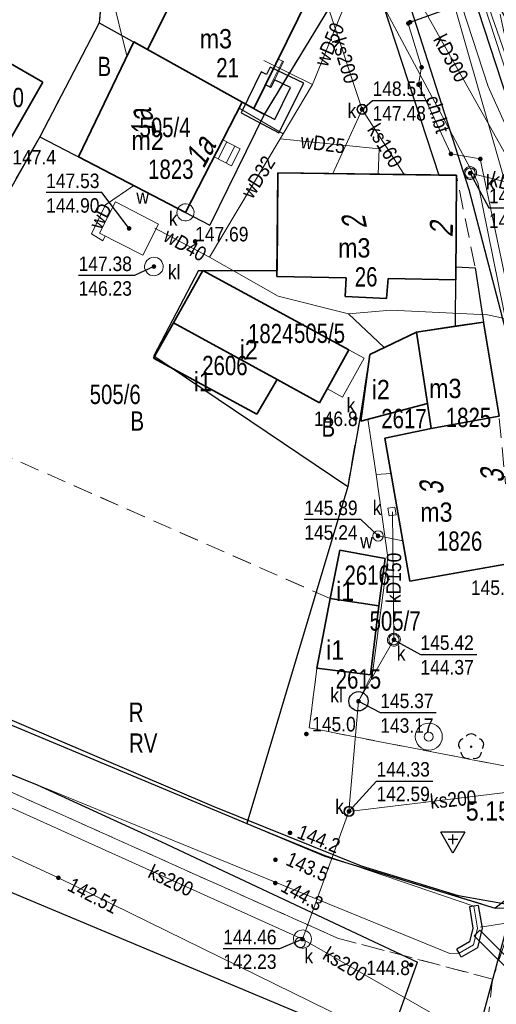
# Model space of a CAD drawing. Header units: metres. Extents: x 5548743 to 5556416, y 5707500 to 5714000.
# Tile 163 of 203: x 5554510 to 5554547, y 5710355 to 5710431. Entities that reach past the tile are written whole.
import ezdxf
from ezdxf.enums import TextEntityAlignment as Align

# ---------------------------------------------------------------- set-up
doc = ezdxf.new("R2010")
doc.units = ezdxf.units.M
doc.header["$MEASUREMENT"] = 0
for name, pattern in [('1.5_0.75', [2.25, 1.5, -0.75]), ('2.25_0.75', [3, 2.25, -0.75]), ('219-1000', [0])]:
    doc.linetypes.add(name, pattern=pattern)
doc.layers.get('0').update_dxf_attribs({"color": 2, "linetype": 'CONTINUOUS', "lineweight": 5})
for name, color, linetype in [('209-oznaczenie konturu klasyfikacyjnego', 7, 'CONTINUOUS'), ('210-oznaczenie konturu użytku gruntowego', 7, 'CONTINUOUS'), ('211-numer działki ewidencyjnej', 7, 'CONTINUOUS'), ('217-kontur klasyfikacyjny', 7, 'CONTINUOUS'), ('218-kontur użytku gruntowego', 7, 'CONTINUOUS'), ('219-działka ewidencyjna', 7, 'CONTINUOUS'), ('238-Punkt adresowy budynku', 7, 'CONTINUOUS'), ('312-budynek ewidencyjny', 7, 'CONTINUOUS'), ('312-oznaczenie budynku ewidencyjnego', 7, 'CONTINUOUS'), ('312-oznaczenie budynku ewidencyjnego-Atr117', 7, 'CONTINUOUS'), ('352-schody', 7, 'CONTINUOUS'), ('chodnik', 7, 'CONTINUOUS'), ('chodnik-Atr17', 7, 'CONTINUOUS'), ('drzewo liściaste', 7, 'CONTINUOUS'), ('jezdnia', 7, 'CONTINUOUS'), ('krawężnik', 7, 'CONTINUOUS'), ('obudowa ochronna przewodu', 7, 'CONTINUOUS'), ('ogrodzenie trwałe', 7, 'CONTINUOUS'), ('osadnik  szambo', 7, 'CONTINUOUS'), ('osadnik  szambo-Atr17', 7, 'CONTINUOUS'), ('pikieta naturalna', 7, 'CONTINUOUS'), ('pikieta naturalna-Atr2', 7, 'CONTINUOUS'), ('przewód elektroenergetyczny niskiego napięcia', 7, 'CONTINUOUS'), ('przewód elektroenergetyczny podziemny', 7, 'CONTINUOUS'), ('przewód gazowy', 7, 'CONTINUOUS'), ('przewód kanalizacyjny', 7, 'CONTINUOUS'), ('przewód kanalizacyjny-Atr1', 7, 'CONTINUOUS'), ('przewód telekomunikacyjny podziemny', 7, 'CONTINUOUS'), ('przewód wodociągowy', 7, 'CONTINUOUS'), ('przewód wodociągowy-Atr1', 7, 'CONTINUOUS'), ('rzedna', 7, 'CONTINUOUS'), ('rzedna-Atr2', 7, 'CONTINUOUS'), ('rzedna-Atr3', 7, 'CONTINUOUS'), ('rów przydrożny (poligon)', 7, 'CONTINUOUS'), ('studnia kanalizacyjna', 7, 'CONTINUOUS'), ('studnia zwykła', 7, 'CONTINUOUS'), ('Szczegółowa osnowa geodezyjna wysokościowa', 7, 'CONTINUOUS'), ('Szczegółowa osnowa geodezyjna wysokościowa-Atr103', 7, 'CONTINUOUS'), ('weranda lub ganek', 7, 'CONTINUOUS'), ('właz do komory lub kanału', 7, 'CONTINUOUS'), ('właz do komory lub kanału - okrągły', 7, 'CONTINUOUS'), ('właz do komory lub kanału - okrągły-Atr17', 7, 'CONTINUOUS'), ('właz do komory lub kanału-Atr17', 7, 'CONTINUOUS'), ('ściana oporowa (linia)', 7, 'CONTINUOUS')]:
    doc.layers.add(name, color=color, linetype=linetype)
doc.styles.get("Standard").update_dxf_attribs({"font": 'Working1250', "width": 0.75})
doc.linetypes.add('902-1000', pattern='A,5,0,[1,ksztalty.shx,S=1,R=0,X=0,Y=0],5', length=10)
doc.linetypes.add('otdn_1000', pattern='A,7,0,[21,ksztalty.shx,S=0.7,R=0,X=0,Y=0]', length=7)

# ---------------------------------------------------------------- blocks, each defined once
blk = doc.blocks.new('PW01')
at = {"linetype": 'Continuous', "lineweight": 13}
h = blk.add_hatch(color=0, dxfattribs=at)
edge = h.paths.add_edge_path()
edge.add_arc((0, 0), 0.18, 0, 360)
blk = doc.blocks.new('SUEP1')
at = {"color": 0, "linetype": 'Continuous'}
for p, q in [((0, 0), (7.5, 0)), ((7.5, 0), (5.25, 0.75)), ((7.5, 0), (5.25, -0.75)), ((7.5, 0), (22.5, 0)), ((22.5, 0), (20.25, 0.75)), ((22.5, 0), (20.25, -0.75))]:
    blk.add_line(p, q, dxfattribs=at)
blk = doc.blocks.new('US22')
at = {"color": 0, "linetype": 'Continuous', "lineweight": 0}
blk.add_circle((0, 0), 0.4, dxfattribs=at)
blk = doc.blocks.new('US15')
at = {"color": 0, "linetype": 'Continuous', "lineweight": 13}
blk.add_circle((0, 0), 0.35, dxfattribs=at)
blk = doc.blocks.new('SUKM')
at = {"color": 0, "linetype": 'Continuous'}
blk.add_circle((0, 0), 0.75, dxfattribs=at)
blk = doc.blocks.new('OP021')
at = {"linetype": 'Continuous', "lineweight": 13}
h = blk.add_hatch(color=0, dxfattribs=at)
edge = h.paths.add_edge_path()
edge.add_arc((0, 0), 0.1, 0, 360)
at = {"color": 0, "linetype": 'Continuous', "lineweight": -3}
for centre, start, end in [((0, 0.5), 38.316, 141.684), ((-0.476, 0.154), 110.388, 213.756), ((0.476, 0.154), 326.244, 69.612), ((-0.294, -0.404), 182.272, 285.64), ((0.294, -0.404), 254.36, 357.728), ((0.294, -0.404), 254.36, 357.728)]:
    blk.add_arc(centre, 0.5, start, end, dxfattribs=at)
blk = doc.blocks.new('US13')
at = {"color": 0, "linetype": 'Continuous', "lineweight": 13}
for radius in [1.05, 0.35]:
    blk.add_circle((0, 0), radius, dxfattribs=at)
blk = doc.blocks.new('OSSH')
at = {"color": 0}
for p, q in [((0, -1.081), (-0.936, 0.543)), ((0.939, 0.543), (-0.936, 0.543)), ((-0.375, 0), (0.375, 0)), ((0.939, 0.543), (0, -1.081)), ((0, -0.375), (0, 0.375))]:
    blk.add_line(p, q, dxfattribs=at)

msp = doc.modelspace()

# ---------------------------------------------------------------- linework, layer by layer
at = {"layer": '217-kontur klasyfikacyjny', "color": 3, "linetype": '1.5_0.75', "lineweight": 18, "flags": 128}
for points in [[(5554534.04, 5710386.57), (5554499.73, 5710401.68)], [(5554533, 5710381.15), (5554534.04, 5710386.57)], [(5554534.61, 5710360.22), (5554480.82, 5710384.27)], [(5554493.49, 5710383.35), (5554527.57, 5710369.11)], [(5554532.42, 5710376.53), (5554533, 5710381.15)], [(5554548.49, 5710373.4), (5554532.42, 5710376.53)], [(5554527.57, 5710369.11), (5554533.62, 5710366.59)], [(5554533.62, 5710366.59), (5554546.86, 5710362.55)], [(5554546.86, 5710362.55), (5554548.49, 5710363.79)], [(5554546.66, 5710357.04), (5554534.61, 5710360.22)], [(5554541.97, 5710339.67), (5554546.66, 5710357.04)]]:
    msp.add_lwpolyline(points, dxfattribs=at)
at = {"layer": '218-kontur użytku gruntowego', "color": 70, "linetype": '1.5_0.75', "lineweight": 18, "flags": 128}
for points in [[(5554528.92, 5710424.15), (5554536.74, 5710437)], [(5554536.74, 5710437), (5554528.92, 5710424.15)], [(5554542.49, 5710419.44), (5554536.74, 5710437)], [(5554536.74, 5710437), (5554542.49, 5710419.44)], [(5554516.45, 5710435.12), (5554516.1, 5710431.26)], [(5554516.1, 5710431.26), (5554516.45, 5710435.12)], [(5554516.1, 5710431.26), (5554511.48, 5710422.41)], [(5554511.48, 5710422.41), (5554516.1, 5710431.26)], [(5554528.92, 5710424.15), (5554516.1, 5710431.26)], [(5554516.1, 5710431.26), (5554528.92, 5710424.15)], [(5554524.69, 5710415.56), (5554528.92, 5710424.15)], [(5554528.92, 5710424.15), (5554524.69, 5710415.56)], [(5554511.48, 5710422.41), (5554504.91, 5710410.8)], [(5554504.91, 5710410.8), (5554511.48, 5710422.41)], [(5554511.48, 5710422.41), (5554524.69, 5710415.56)], [(5554524.69, 5710415.56), (5554511.48, 5710422.41)], [(5554529.97, 5710419.62), (5554529.91, 5710412.02)], [(5554529.91, 5710412.02), (5554529.97, 5710419.62)], [(5554542.49, 5710419.44), (5554529.97, 5710419.62)], [(5554529.97, 5710419.62), (5554542.49, 5710419.44)], [(5554543.85, 5710419.42), (5554542.49, 5710419.44)], [(5554542.49, 5710419.44), (5554543.85, 5710419.42)], [(5554543.78, 5710411.8), (5554543.85, 5710419.42)], [(5554543.85, 5710419.42), (5554543.78, 5710411.8)], [(5554523.81, 5710412.02), (5554520.34, 5710405.41)], [(5554520.34, 5710405.41), (5554523.81, 5710412.02)], [(5554529.91, 5710412.02), (5554523.81, 5710412.02)], [(5554523.81, 5710412.02), (5554529.91, 5710412.02)], [(5554543.75, 5710407.7), (5554543.78, 5710411.8)], [(5554543.78, 5710411.8), (5554543.75, 5710407.7)], [(5554545.96, 5710408.03), (5554543.75, 5710407.7)], [(5554543.75, 5710407.7), (5554545.96, 5710408.03)], [(5554547.16, 5710400.72), (5554545.96, 5710408.03)], [(5554545.96, 5710408.03), (5554547.16, 5710400.72)], [(5554537.13, 5710405.52), (5554540.75, 5710407.24)], [(5554540.75, 5710407.24), (5554537.13, 5710405.52)], [(5554540.75, 5710407.24), (5554543.75, 5710407.7)], [(5554543.75, 5710407.7), (5554540.75, 5710407.24)], [(5554520.34, 5710405.41), (5554535.4, 5710395.26)], [(5554535.4, 5710395.26), (5554520.34, 5710405.41)], [(5554536.36, 5710400.68), (5554537.13, 5710405.52)], [(5554537.13, 5710405.52), (5554536.36, 5710400.68)], [(5554499.73, 5710401.68), (5554534.04, 5710386.57)], [(5554534.04, 5710386.57), (5554499.73, 5710401.68)], [(5554535.4, 5710395.26), (5554536.36, 5710400.68)], [(5554536.36, 5710400.68), (5554535.4, 5710395.26)], [(5554534.04, 5710386.57), (5554533, 5710381.15)], [(5554533, 5710381.15), (5554534.04, 5710386.57)], [(5554480.82, 5710384.27), (5554534.61, 5710360.22)], [(5554534.61, 5710360.22), (5554480.82, 5710384.27)], [(5554493.49, 5710383.35), (5554527.57, 5710369.11)], [(5554527.57, 5710369.11), (5554493.49, 5710383.35)], [(5554533, 5710381.15), (5554532.42, 5710376.53)], [(5554532.42, 5710376.53), (5554533, 5710381.15)], [(5554532.42, 5710376.53), (5554548.49, 5710373.4)], [(5554548.49, 5710373.4), (5554532.42, 5710376.53)], [(5554527.57, 5710369.11), (5554533.62, 5710366.59)], [(5554533.62, 5710366.59), (5554527.57, 5710369.11)], [(5554533.62, 5710366.59), (5554546.86, 5710362.55)], [(5554546.86, 5710362.55), (5554533.62, 5710366.59)], [(5554548.49, 5710363.79), (5554546.66, 5710357.04)], [(5554546.66, 5710357.04), (5554548.49, 5710363.79)], [(5554546.86, 5710362.55), (5554548.49, 5710363.79)], [(5554548.49, 5710363.79), (5554546.86, 5710362.55)], [(5554534.61, 5710360.22), (5554546.66, 5710357.04)], [(5554546.66, 5710357.04), (5554534.61, 5710360.22)], [(5554546.66, 5710357.04), (5554541.97, 5710339.67)], [(5554541.97, 5710339.67), (5554546.66, 5710357.04)]]:
    msp.add_lwpolyline(points, dxfattribs=at)
at = {"layer": '219-działka ewidencyjna', "color": 94, "linetype": '219-1000', "lineweight": 30, "flags": 128}
for points in [[(5554536.74, 5710437), (5554528.92, 5710424.15)], [(5554536.74, 5710437), (5554542.49, 5710419.44)], [(5554516.45, 5710435.12), (5554516.1, 5710431.26)], [(5554516.1, 5710431.26), (5554511.48, 5710422.41)], [(5554516.1, 5710431.26), (5554528.92, 5710424.15)], [(5554528.92, 5710424.15), (5554524.69, 5710415.56)], [(5554511.48, 5710422.41), (5554504.91, 5710410.8)], [(5554511.48, 5710422.41), (5554524.69, 5710415.56)], [(5554529.97, 5710419.62), (5554529.91, 5710412.02)], [(5554529.97, 5710419.62), (5554542.49, 5710419.44)], [(5554542.49, 5710419.44), (5554543.85, 5710419.42)], [(5554543.85, 5710419.42), (5554543.78, 5710411.8)], [(5554523.81, 5710412.02), (5554520.34, 5710405.41)], [(5554523.81, 5710412.02), (5554529.91, 5710412.02)], [(5554543.78, 5710411.8), (5554543.75, 5710407.7)], [(5554545.96, 5710408.03), (5554543.75, 5710407.7)], [(5554545.96, 5710408.03), (5554547.16, 5710400.72)], [(5554540.75, 5710407.24), (5554537.13, 5710405.52)], [(5554543.75, 5710407.7), (5554540.75, 5710407.24)], [(5554520.34, 5710405.41), (5554535.4, 5710395.26)], [(5554537.13, 5710405.52), (5554536.36, 5710400.68)], [(5554536.36, 5710400.68), (5554535.4, 5710395.26)], [(5554535.4, 5710395.26), (5554527.57, 5710369.11)], [(5554493.49, 5710383.35), (5554527.57, 5710369.11)], [(5554537.32, 5710352.02), (5554491.62, 5710371.12)], [(5554527.57, 5710369.11), (5554533.62, 5710366.59)], [(5554533.62, 5710366.59), (5554546.86, 5710362.55)], [(5554548.49, 5710363.79), (5554541.97, 5710339.67)], [(5554548.49, 5710363.79), (5554546.86, 5710362.55)]]:
    msp.add_lwpolyline(points, dxfattribs=at)
at = {"layer": '312-budynek ewidencyjny', "color": 252, "linetype": 'Continuous', "lineweight": 35, "flags": 128}
for points in [[(5554519.85, 5710429.18), (5554524, 5710437.46)], [(5554532.39, 5710433.31), (5554528.12, 5710424.6)], [(5554514.49, 5710420.85), (5554518.78, 5710429.78)], [(5554518.78, 5710429.78), (5554519.85, 5710429.18)], [(5554527.2, 5710425.1), (5554519.85, 5710429.18)], [(5554519.85, 5710429.18), (5554527.2, 5710425.1)], [(5554508.84, 5710428.31), (5554511.72, 5710426.66)], [(5554511.72, 5710426.66), (5554508.81, 5710421.59)], [(5554527.2, 5710425.1), (5554522.8, 5710416.54)], [(5554528.12, 5710424.6), (5554527.2, 5710425.1)], [(5554522.8, 5710416.54), (5554514.49, 5710420.85)], [(5554529.9, 5710411.57), (5554529.97, 5710419.62)], [(5554529.97, 5710419.62), (5554543.85, 5710419.42)], [(5554543.85, 5710419.42), (5554543.81, 5710411.32)], [(5554521.88, 5710407.98), (5554524.15, 5710412.04)], [(5554524.15, 5710412.04), (5554535.48, 5710405.88)], [(5554535.29, 5710411.47), (5554529.9, 5710411.57)], [(5554535.21, 5710410.01), (5554535.29, 5710411.47)], [(5554538.54, 5710411.4), (5554538.42, 5710409.87)], [(5554543.81, 5710411.32), (5554538.54, 5710411.4)], [(5554538.42, 5710409.87), (5554535.21, 5710410.01)], [(5554520.32, 5710405.22), (5554521.88, 5710407.98)], [(5554521.88, 5710407.98), (5554529.92, 5710403.56)], [(5554529.92, 5710403.56), (5554521.88, 5710407.98)], [(5554540.75, 5710407.24), (5554545.96, 5710408.03)], [(5554545.96, 5710408.03), (5554547.16, 5710400.72)], [(5554537.13, 5710405.52), (5554540.75, 5710407.24)], [(5554540.75, 5710407.24), (5554541.61, 5710401.72)], [(5554541.61, 5710401.72), (5554540.75, 5710407.24)], [(5554535.48, 5710405.88), (5554533.21, 5710401.77)], [(5554528.34, 5710400.89), (5554520.32, 5710405.22)], [(5554536.42, 5710400.35), (5554537.13, 5710405.52)], [(5554529.92, 5710403.56), (5554528.34, 5710400.89)], [(5554533.21, 5710401.77), (5554529.92, 5710403.56)], [(5554541.61, 5710401.72), (5554536.42, 5710400.35)], [(5554541.88, 5710399.78), (5554541.61, 5710401.72)], [(5554541.88, 5710399.78), (5554547.16, 5710400.72)], [(5554547.16, 5710400.72), (5554541.88, 5710399.78)], [(5554538.29, 5710399.01), (5554541.88, 5710399.78)], [(5554540.22, 5710387.91), (5554538.29, 5710399.01)], [(5554534.04, 5710386.57), (5554534.79, 5710390.32)], [(5554534.79, 5710390.32), (5554538.31, 5710389.69)], [(5554538.31, 5710389.69), (5554537.82, 5710386.01)], [(5554548.24, 5710389.35), (5554540.22, 5710387.91)], [(5554533, 5710381.16), (5554534.04, 5710386.57)], [(5554534.04, 5710386.57), (5554537.82, 5710386.01)], [(5554537.82, 5710386.01), (5554534.04, 5710386.57)], [(5554537.82, 5710386.01), (5554537.16, 5710380.64)], [(5554537.16, 5710380.64), (5554533, 5710381.16)]]:
    msp.add_lwpolyline(points, dxfattribs=at)
at = {"layer": '352-schody', "color": 252, "linetype": 'Continuous', "lineweight": 18, "flags": 128}
for points in [[(5554530, 5710428.44), (5554530.41, 5710428.24), (5554529.42, 5710426.23), (5554529.02, 5710426.43)], [(5554530, 5710428.44), (5554530.41, 5710428.24), (5554529.42, 5710426.23), (5554529.02, 5710426.43)], [(5554525.7, 5710422.17), (5554527.06, 5710421.47), (5554526.38, 5710420.15), (5554525.02, 5710420.85)], [(5554525.7, 5710422.17), (5554527.06, 5710421.47), (5554526.38, 5710420.15), (5554525.02, 5710420.85)]]:
    msp.add_lwpolyline(points, close=True, dxfattribs=at)
for points in [[(5554529.333, 5710426.273), (5554530.335, 5710428.277)], [(5554525.331, 5710420.69), (5554526.011, 5710422.01)], [(5554525.954, 5710420.369), (5554526.633, 5710421.69)]]:
    msp.add_lwpolyline(points, dxfattribs=at)
at = {"layer": 'chodnik', "color": 252, "linetype": '1.5_0.75', "lineweight": 18, "flags": 128}
for points in [[(5554532.08, 5710458.09), (5554531.99, 5710455.98), (5554532.25, 5710453.02), (5554532.74, 5710450.32), (5554533.44, 5710447.83), (5554534.68, 5710444.02), (5554534.99, 5710442.97), (5554536.74, 5710437), (5554542.49, 5710419.44), (5554543.85, 5710419.42), (5554545.3, 5710412.25), (5554545.96, 5710408.03), (5554547.16, 5710400.72), (5554548.24, 5710389.35), (5554548.88, 5710388.04), (5554548.49, 5710373.4), (5554548.49, 5710363.79), (5554546.86, 5710362.55), (5554548.47, 5710362.53), (5554549.27, 5710364.04), (5554549.91, 5710384.1), (5554549.03, 5710396.04), (5554548.86, 5710400.12), (5554547.7, 5710407.21), (5554544.82, 5710418.32), (5554537.56, 5710440.95), (5554534.1, 5710451.79), (5554533.79, 5710454.43), (5554533.73, 5710456.95), (5554534.22, 5710459.49), (5554534.96, 5710461.83), (5554535.76, 5710463.83), (5554541.56, 5710472.31), (5554556.37, 5710493.43), (5554560.68, 5710499.75), (5554564.07, 5710505.16), (5554565.93, 5710508.46), (5554566.9, 5710511.15), (5554567.37, 5710514.62), (5554567.26, 5710517.18), (5554566.47, 5710521.33), (5554565.49, 5710527.79), (5554564.19, 5710535.17), (5554562.95, 5710534.86), (5554565.38, 5710516.26), (5554565.73, 5710512.79), (5554554.2, 5710495.49), (5554548.36, 5710486.71), (5554541.04, 5710475.72), (5554533.88, 5710464.98), (5554532.8, 5710460.85)], [(5554544.38, 5710463.16), (5554541.86, 5710462.09), (5554541.06, 5710461.58), (5554540.09, 5710460.66), (5554539.66, 5710460.14), (5554539.34, 5710459.33), (5554539.02, 5710458.29), (5554538.83, 5710457.11), (5554538.78, 5710455.82), (5554538.81, 5710454.33), (5554538.98, 5710452.88), (5554539.3, 5710451.3), (5554542.83, 5710440.47), (5554547.82, 5710425.26), (5554548.84, 5710422.52), (5554549.98, 5710420.22), (5554551.3, 5710418.13), (5554552.49, 5710416.32), (5554553.88, 5710414.46), (5554555.48, 5710412.59), (5554556.85, 5710411.07), (5554560.9, 5710407.26), (5554561.35, 5710407.82), (5554557.56, 5710411.83), (5554556.11, 5710413.39), (5554554.74, 5710415.13), (5554553.53, 5710417.02), (5554552.37, 5710418.92), (5554551.22, 5710420.82), (5554550.14, 5710422.71), (5554549.28, 5710424.71), (5554548.11, 5710428.14), (5554547.42, 5710431.05), (5554547.02, 5710433.02), (5554546.56, 5710433.54), (5554544.15, 5710440.84), (5554540.71, 5710451.5), (5554540.48, 5710452.61), (5554540.38, 5710453.6), (5554540.42, 5710454.61), (5554540.6, 5710455.54), (5554541, 5710456.55), (5554541.44, 5710457.42), (5554542, 5710458.24)]]:
    msp.add_lwpolyline(points, close=True, dxfattribs=at)
at = {"layer": 'jezdnia', "color": 252, "linetype": '2.25_0.75', "lineweight": 18, "flags": 128}
msp.add_lwpolyline([(5554551.3, 5710418.13), (5554549.98, 5710420.22), (5554548.84, 5710422.52), (5554547.82, 5710425.26), (5554542.83, 5710440.47), (5554539.3, 5710451.3), (5554538.98, 5710452.88), (5554538.81, 5710454.33), (5554538.78, 5710455.82), (5554538.83, 5710457.11), (5554539.02, 5710458.29), (5554539.34, 5710459.33), (5554539.66, 5710460.14), (5554541.17, 5710462.9), (5554552.76, 5710479.69), (5554556.79, 5710485.31), (5554558.14, 5710486.87), (5554558.97, 5710487.29), (5554559.37, 5710487.15), (5554565.63, 5710494.72), (5554565.86, 5710495.64), (5554566.47, 5710496.99), (5554567.87, 5710498.31), (5554569.79, 5710499.44), (5554572.85, 5710500.21), (5554575.38, 5710500.73), (5554574.25, 5710505.45), (5554573.34, 5710505.71), (5554570.77, 5710523.5), (5554568.76, 5710534.51), (5554564.19, 5710535.17), (5554565.49, 5710527.79), (5554566.47, 5710521.33), (5554567.26, 5710517.18), (5554567.37, 5710514.62), (5554566.9, 5710511.15), (5554565.93, 5710508.46), (5554564.07, 5710505.16), (5554560.68, 5710499.75), (5554556.37, 5710493.43), (5554541.56, 5710472.31), (5554535.76, 5710463.83), (5554534.96, 5710461.83), (5554534.22, 5710459.49), (5554533.73, 5710456.95), (5554533.79, 5710454.43), (5554534.1, 5710451.79), (5554537.56, 5710440.95), (5554544.82, 5710418.32), (5554547.7, 5710407.21), (5554548.86, 5710400.12), (5554549.03, 5710396.04), (5554549.91, 5710384.1), (5554549.27, 5710364.04), (5554548.47, 5710362.53), (5554546.66, 5710357.04), (5554545.52, 5710347.27), (5554542.56, 5710337.71), (5554542.69, 5710336.23), (5554533.94, 5710305.94), (5554531.54, 5710294.25), (5554530.7, 5710289.26), (5554530.26, 5710286.71), (5554529.57, 5710282.69), (5554528.95, 5710279.05), (5554532.95, 5710279.32), (5554535.67, 5710286.43), (5554537.54, 5710291.34), (5554539.14, 5710298.49), (5554547.63, 5710334.83), (5554552.61, 5710352.25), (5554552.39, 5710352.3), (5554553.82, 5710353.87), (5554554.69, 5710354.84), (5554555.09, 5710360.54), (5554555.26, 5710365.27), (5554555.16, 5710369.61), (5554554.61, 5710373.21), (5554554.51, 5710375.14), (5554553.36, 5710389.04), (5554553.08, 5710390.19), (5554555.58, 5710397.68), (5554555.95, 5710398.1), (5554556.41, 5710398.2), (5554557.28, 5710397.88), (5554557.96, 5710398.35), (5554560.1, 5710406.11), (5554560.9, 5710407.26), (5554556.85, 5710411.07), (5554555.48, 5710412.59), (5554553.88, 5710414.46), (5554552.49, 5710416.32)], close=True, dxfattribs=at)
at = {"layer": 'krawężnik', "color": 252, "linetype": 'Continuous', "lineweight": 25, "flags": 128}
for points in [[(5554564.19, 5710535.17), (5554565.49, 5710527.79), (5554566.47, 5710521.33), (5554567.26, 5710517.18), (5554567.37, 5710514.62), (5554566.9, 5710511.15), (5554565.93, 5710508.46), (5554564.07, 5710505.16), (5554560.68, 5710499.75), (5554556.37, 5710493.43), (5554541.56, 5710472.31), (5554535.76, 5710463.83), (5554534.96, 5710461.83), (5554534.22, 5710459.49), (5554533.73, 5710456.95), (5554533.79, 5710454.43), (5554534.1, 5710451.79), (5554537.56, 5710440.95), (5554544.82, 5710418.32), (5554547.7, 5710407.21), (5554548.86, 5710400.12), (5554549.03, 5710396.04), (5554549.91, 5710384.1), (5554549.27, 5710364.04)], [(5554544.38, 5710463.16), (5554541.86, 5710462.09), (5554541.06, 5710461.58), (5554540.09, 5710460.66), (5554539.66, 5710460.14), (5554539.34, 5710459.33), (5554539.02, 5710458.29), (5554538.83, 5710457.11), (5554538.78, 5710455.82), (5554538.81, 5710454.33), (5554538.98, 5710452.88), (5554539.3, 5710451.3), (5554542.83, 5710440.47), (5554547.82, 5710425.26), (5554548.84, 5710422.52), (5554549.98, 5710420.22), (5554551.3, 5710418.13), (5554552.49, 5710416.32), (5554553.88, 5710414.46), (5554555.48, 5710412.59), (5554556.85, 5710411.07), (5554560.9, 5710407.26)]]:
    msp.add_lwpolyline(points, dxfattribs=at)
at = {"layer": 'obudowa ochronna przewodu', "color": 252, "linetype": 'Continuous', "lineweight": 25, "flags": 128}
msp.add_lwpolyline([(5554540.25, 5710431.3), (5554544.69, 5710432.89), (5554544.91, 5710432.99)], dxfattribs=at)
at = {"layer": 'ogrodzenie trwałe', "color": 252, "linetype": '902-1000', "lineweight": 25, "flags": 128}
for points in [[(5554543.79, 5710412.31), (5554545.3, 5710412.25), (5554545.96, 5710408.03)], [(5554548.1, 5710362.78), (5554544, 5710363.49), (5554536.47, 5710365.79), (5554525.04, 5710370.41), (5554500.22, 5710380.98)], [(5554514.53, 5710327.46), (5554492.92, 5710344.54), (5554480.77, 5710354.6), (5554487.96, 5710365.76), (5554490.83, 5710370.96), (5554494.8, 5710378.77), (5554511.27, 5710372.12), (5554520.93, 5710367.69), (5554540.82, 5710358.34)], [(5554514.53, 5710327.46), (5554531.94, 5710345.61), (5554539.06, 5710353.43), (5554540.82, 5710358.34)]]:
    msp.add_lwpolyline(points, dxfattribs=at)
at = {"layer": 'osadnik  szambo', "color": 34, "linetype": 'Continuous', "lineweight": 18, "flags": 128}
msp.add_lwpolyline([(5554520.36, 5710411.62), (5554520.21, 5710411.64), (5554520.07, 5710411.67), (5554519.94, 5710411.75), (5554519.82, 5710411.85), (5554519.74, 5710411.97), (5554519.67, 5710412.1), (5554519.63, 5710412.24), (5554519.63, 5710412.4), (5554519.66, 5710412.54), (5554519.72, 5710412.69), (5554519.8, 5710412.81), (5554519.92, 5710412.91), (5554520.04, 5710412.99), (5554520.18, 5710413.04), (5554520.33, 5710413.06), (5554520.48, 5710413.04), (5554520.62, 5710413.01), (5554520.75, 5710412.93), (5554520.88, 5710412.83), (5554520.96, 5710412.71), (5554521.02, 5710412.58), (5554521.07, 5710412.44), (5554521.07, 5710412.28), (5554521.03, 5710412.14), (5554520.98, 5710411.99), (5554520.9, 5710411.87), (5554520.78, 5710411.77), (5554520.65, 5710411.69), (5554520.51, 5710411.64)], close=True, dxfattribs=at)
at = {"layer": 'przewód elektroenergetyczny podziemny', "color": 1, "linetype": 'Continuous', "lineweight": 18, "flags": 128}
msp.add_lwpolyline([(5554552.46, 5710492.87), (5554554.47, 5710491.45), (5554559.24, 5710485.42), (5554558.39, 5710484.24), (5554556.69, 5710484.36), (5554555.33, 5710482.41), (5554540.86, 5710461.54), (5554539.55, 5710457.66), (5554539.38, 5710454.22), (5554540.08, 5710450.78), (5554549.16, 5710423.01), (5554554.23, 5710414.78), (5554555.56, 5710410.77), (5554556.76, 5710409.11), (5554564.81, 5710402.35), (5554602.28, 5710384.25), (5554612.23, 5710379.31), (5554650.18, 5710363.43), (5554674.33, 5710354.67), (5554714.73, 5710341.27), (5554738.42, 5710333.46), (5554741.19, 5710333.55), (5554744.01, 5710335.04)], dxfattribs=at)
at = {"layer": 'przewód gazowy', "color": 40, "linetype": 'Continuous', "lineweight": 18, "flags": 128}
msp.add_lwpolyline([(5554584.71, 5710387.89), (5554583.48, 5710388.27), (5554569.17, 5710393.78), (5554558.24, 5710397.72), (5554556.6, 5710398.56), (5554550.04, 5710401.11), (5554549.73, 5710401.2), (5554549.7, 5710401.98), (5554548.33, 5710408.19), (5554545.7, 5710420.69), (5554543.42, 5710421.08), (5554540.9, 5710426.46), (5554541.14, 5710427.8), (5554540.11, 5710431.21), (5554540.25, 5710431.3), (5554544.69, 5710432.89), (5554544.91, 5710432.99), (5554544.29, 5710434.61)], dxfattribs=at)
at = {"layer": 'przewód kanalizacyjny', "color": 34, "linetype": 'Continuous', "lineweight": 18, "flags": 128}
for points in [[(5554561.69, 5710324.6), (5554544.81, 5710332.13), (5554551.71, 5710361.06), (5554551.6, 5710406.67), (5554551.93, 5710415.84), (5554549.2, 5710419.88), (5554546.3, 5710426.31), (5554538.97, 5710448.84), (5554537.61, 5710454.97), (5554538.41, 5710460.89), (5554567.62, 5710502.25), (5554571.02, 5710502.86)], [(5554554.21, 5710409.41), (5554549.06, 5710418.58), (5554530.63, 5710451.33)], [(5554521.63, 5710446.05), (5554531.8, 5710438.74), (5554536.52, 5710424.54)], [(5554515.1, 5710436.58), (5554517.03, 5710433.64), (5554518.25, 5710428.69)], [(5554536.52, 5710424.54), (5554534.24, 5710419.56)], [(5554536.52, 5710424.54), (5554539.79, 5710419.48)], [(5554544.91, 5710419.59), (5554549.06, 5710418.58)], [(5554445.53, 5710408.04), (5554473.95, 5710386.24), (5554531.89, 5710360.14)], [(5554537.61, 5710396.2), (5554536.96, 5710400.5)], [(5554536.24, 5710378.6), (5554537.32, 5710380.77), (5554538.52, 5710389.77), (5554537.61, 5710396.2)], [(5554537.61, 5710396.2), (5554538.77, 5710396.27)], [(5554538.88, 5710393.3), (5554538.99, 5710383.38), (5554536.24, 5710378.6)], [(5554535.5, 5710370.05), (5554536.24, 5710378.6)], [(5554535.5, 5710370.05), (5554559.2, 5710372.91)], [(5554531.89, 5710360.14), (5554535.5, 5710370.05)], [(5554549.01, 5710361.59), (5554545.71, 5710361.08)], [(5554531.89, 5710360.14), (5554559.16, 5710344.53)]]:
    msp.add_lwpolyline(points, dxfattribs=at)
msp.add_lwpolyline([(5554545.23, 5710360.4), (5554545.66, 5710360.83), (5554553.26, 5710353.28), (5554552.83, 5710352.85)], close=True, dxfattribs=at)
at = {"layer": 'przewód telekomunikacyjny podziemny', "color": 30, "linetype": 'Continuous', "lineweight": 18, "flags": 128}
for points in [[(5554572.95, 5710399.15), (5554567.07, 5710401.77), (5554562.44, 5710406.42), (5554554.69, 5710414.54), (5554549.39, 5710423.78), (5554546.63, 5710431.71), (5554541.83, 5710446.6), (5554531.76, 5710444.54)], [(5554520.13, 5710253.53), (5554524.3, 5710262.27), (5554532.39, 5710294.37), (5554536.3, 5710309.12), (5554545.37, 5710340), (5554546.93, 5710348.09), (5554549.05, 5710366.44), (5554549.89, 5710385.09), (5554549.48, 5710399.33), (5554545.52, 5710418.85), (5554531.76, 5710444.54)]]:
    msp.add_lwpolyline(points, dxfattribs=at)
at = {"layer": 'przewód wodociągowy', "color": 5, "linetype": 'Continuous', "lineweight": 18, "flags": 128}
for points in [[(5554555.19, 5710401.39), (5554555.09, 5710401.89), (5554552.05, 5710403.4), (5554540.92, 5710442.31), (5554538.27, 5710450.68), (5554537.53, 5710455.59), (5554538.94, 5710461.82), (5554543.93, 5710470.01), (5554557.16, 5710488.28), (5554567.16, 5710500.13), (5554570.1, 5710501.79), (5554570.37, 5710501.88)], [(5554370.94, 5710480.31), (5554361.07, 5710464.81), (5554377.36, 5710453.58), (5554380.44, 5710448.46), (5554400.33, 5710433.86), (5554402.97, 5710431.92), (5554426.32, 5710415.86), (5554434.1, 5710410.58), (5554450.7, 5710399.32), (5554474.04, 5710383.37), (5554476.32, 5710381.81), (5554492.29, 5710374.43), (5554512.93, 5710364.9), (5554538.1, 5710352.57), (5554549.03, 5710347.55), (5554550.18, 5710347.08)], [(5554534.64, 5710433.82), (5554535.01, 5710432.21), (5554532.66, 5710426.47)], [(5554532.66, 5710426.47), (5554528.89, 5710428.34)], [(5554530.39, 5710422.64), (5554532.66, 5710426.47)], [(5554530.39, 5710422.64), (5554526.96, 5710424.64)], [(5554530.16, 5710422.26), (5554530.39, 5710422.64)], [(5554524.68, 5710413.06), (5554530.16, 5710422.26)], [(5554530.16, 5710422.26), (5554537.85, 5710421.47), (5554537.76, 5710419.51)], [(5554516.57, 5710414.72), (5554516.37, 5710414.33), (5554515.51, 5710414.87), (5554516.59, 5710417.12), (5554518.78, 5710418.63)], [(5554520.41, 5710415.33), (5554524.68, 5710413.06)], [(5554524.68, 5710413.06), (5554529.99, 5710410.05), (5554535.46, 5710408.67), (5554538.76, 5710408.95), (5554546.25, 5710408.6), (5554553.74, 5710407), (5554563.75, 5710401.09), (5554581.58, 5710392.6), (5554591.98, 5710388.29), (5554619.03, 5710375.6), (5554632.19, 5710370.24), (5554669.85, 5710354.93), (5554670.48, 5710354.78)], [(5554535.46, 5710408.67), (5554538.24, 5710406.05)], [(5554537.76, 5710391.43), (5554539.68, 5710391.04)]]:
    msp.add_lwpolyline(points, dxfattribs=at)
at = {"layer": 'rzedna-Atr2', "color": 252, "flags": 128}
for points in [[(5554536.52, 5710424.54), (5554537.33, 5710425.23), (5554541.708, 5710425.23)], [(5554544.91, 5710419.59), (5554546.37, 5710416.9), (5554550.74, 5710416.9)], [(5554518.42, 5710415.3), (5554516.31, 5710418.08), (5554511.98, 5710418.08)], [(5554520.35, 5710412.34), (5554518.83, 5710411.64), (5554514.5, 5710411.64)], [(5554537.76, 5710391.43), (5554536.41, 5710392.7), (5554532.032, 5710392.7)], [(5554538.99, 5710383.38), (5554541.05, 5710382.24), (5554545.436, 5710382.24)], [(5554536.24, 5710378.6), (5554537.93, 5710377.72), (5554542.268, 5710377.72)], [(5554535.5, 5710370.05), (5554537.64, 5710372.41), (5554542.018, 5710372.41)], [(5554531.89, 5710360.14), (5554530.11, 5710359.39), (5554525.732, 5710359.39)]]:
    msp.add_lwpolyline(points, dxfattribs=at)
at = {"layer": 'rów przydrożny (poligon)', "color": 252, "linetype": 'Continuous', "lineweight": 18, "flags": 128}
msp.add_lwpolyline([(5554493.49, 5710383.35), (5554490.2, 5710384.87), (5554478.49, 5710391.08), (5554467.3, 5710399.58), (5554451.1, 5710413.75), (5554440.35, 5710421.33), (5554432.44, 5710423.61), (5554431.3, 5710422.29), (5554438.67, 5710417.94), (5554459.45, 5710400.21), (5554468.12, 5710393.49), (5554484, 5710383.9), (5554492.43, 5710379.81), (5554494.8, 5710378.77), (5554511.27, 5710372.12), (5554543.33, 5710359.03), (5554544.05, 5710359.05), (5554545.18, 5710359.7), (5554545.48, 5710360.99), (5554545.2, 5710362.7), (5554533.66, 5710366.64), (5554527.57, 5710369.11)], close=True, dxfattribs=at)
at = {"layer": 'studnia kanalizacyjna', "color": 34, "linetype": 'Continuous', "lineweight": 18, "flags": 128}
for points in [[(5554545.41, 5710419.61), (5554545.4, 5710419.51), (5554545.38, 5710419.41), (5554545.32, 5710419.31), (5554545.25, 5710419.23), (5554545.17, 5710419.17), (5554545.07, 5710419.12), (5554544.97, 5710419.1), (5554544.87, 5710419.09), (5554544.77, 5710419.11), (5554544.67, 5710419.16), (5554544.59, 5710419.22), (5554544.52, 5710419.3), (5554544.46, 5710419.38), (5554544.42, 5710419.48), (5554544.41, 5710419.58), (5554544.42, 5710419.68), (5554544.45, 5710419.78), (5554544.51, 5710419.88), (5554544.57, 5710419.96), (5554544.65, 5710420.02), (5554544.75, 5710420.07), (5554544.85, 5710420.09), (5554544.95, 5710420.1), (5554545.05, 5710420.08), (5554545.15, 5710420.03), (5554545.23, 5710419.97), (5554545.31, 5710419.89), (5554545.37, 5710419.81), (5554545.4, 5710419.71)], [(5554539.49, 5710383.39), (5554539.48, 5710383.29), (5554539.45, 5710383.19), (5554539.39, 5710383.09), (5554539.33, 5710383.01), (5554539.25, 5710382.95), (5554539.15, 5710382.9), (5554539.05, 5710382.88), (5554538.95, 5710382.87), (5554538.85, 5710382.89), (5554538.75, 5710382.94), (5554538.67, 5710383), (5554538.59, 5710383.08), (5554538.53, 5710383.16), (5554538.5, 5710383.26), (5554538.49, 5710383.36), (5554538.5, 5710383.46), (5554538.52, 5710383.56), (5554538.58, 5710383.66), (5554538.65, 5710383.74), (5554538.73, 5710383.8), (5554538.83, 5710383.85), (5554538.93, 5710383.87), (5554539.03, 5710383.88), (5554539.13, 5710383.86), (5554539.23, 5710383.81), (5554539.31, 5710383.75), (5554539.38, 5710383.67), (5554539.44, 5710383.59), (5554539.48, 5710383.49)], [(5554532.59, 5710360.16), (5554532.57, 5710360.01), (5554532.53, 5710359.88), (5554532.47, 5710359.75), (5554532.37, 5710359.63), (5554532.25, 5710359.54), (5554532.12, 5710359.48), (5554531.97, 5710359.45), (5554531.83, 5710359.44), (5554531.68, 5710359.47), (5554531.55, 5710359.53), (5554531.43, 5710359.61), (5554531.33, 5710359.72), (5554531.25, 5710359.85), (5554531.21, 5710359.98), (5554531.19, 5710360.13), (5554531.2, 5710360.28), (5554531.24, 5710360.41), (5554531.31, 5710360.54), (5554531.4, 5710360.65), (5554531.52, 5710360.75), (5554531.65, 5710360.81), (5554531.8, 5710360.84), (5554531.94, 5710360.85), (5554532.09, 5710360.82), (5554532.22, 5710360.76), (5554532.34, 5710360.67), (5554532.45, 5710360.57), (5554532.52, 5710360.44), (5554532.56, 5710360.31)]]:
    msp.add_lwpolyline(points, close=True, dxfattribs=at)
at = {"layer": 'weranda lub ganek', "color": 252, "linetype": 'Continuous'}
for p, q in [((5554529.379, 5710427.825), (5554529.085, 5710427.237)), ((5554531.981, 5710426.576), (5554529.379, 5710427.825)), ((5554528.68, 5710427.438), (5554527.125, 5710424.277)), ((5554529.085, 5710427.237), (5554528.68, 5710427.438)), ((5554529.02, 5710426.43), (5554528.12, 5710424.6)), ((5554529.42, 5710426.23), (5554529.02, 5710426.43)), ((5554529.72, 5710426.83), (5554529.42, 5710426.23)), ((5554530.97, 5710426.23), (5554529.72, 5710426.83)), ((5554529.73, 5710423.75), (5554530.97, 5710426.23)), ((5554530.058, 5710422.728), (5554531.981, 5710426.576)), ((5554527.125, 5710424.277), (5554530.058, 5710422.728)), ((5554528.12, 5710424.6), (5554529.73, 5710423.75))]:
    msp.add_line(p, q, dxfattribs=at)
at = {"layer": 'właz do komory lub kanału', "color": 252, "linetype": 'Continuous', "lineweight": 18, "flags": 128}
for points in [[(5554517.36, 5710417.35), (5554520.71, 5710415.64), (5554519.48, 5710413.23), (5554516.13, 5710414.94)], [(5554522.25, 5710416.93), (5554522.35, 5710417.03), (5554522.46, 5710417.11), (5554522.59, 5710417.17), (5554522.72, 5710417.2), (5554522.86, 5710417.2), (5554523, 5710417.17), (5554523.13, 5710417.13), (5554523.24, 5710417.04), (5554523.33, 5710416.94), (5554523.41, 5710416.82), (5554523.45, 5710416.68), (5554523.47, 5710416.55), (5554523.46, 5710416.41), (5554523.42, 5710416.27), (5554523.35, 5710416.15), (5554523.25, 5710416.05), (5554523.15, 5710415.97), (5554523.02, 5710415.9), (5554522.89, 5710415.88), (5554522.75, 5710415.88), (5554522.61, 5710415.9), (5554522.48, 5710415.95), (5554522.36, 5710416.04), (5554522.27, 5710416.14), (5554522.2, 5710416.25), (5554522.16, 5710416.39), (5554522.13, 5710416.52), (5554522.15, 5710416.66), (5554522.19, 5710416.8)], [(5554535.48, 5710405.88), (5554536.67, 5710405.23), (5554535.01, 5710402.21), (5554533.82, 5710402.86)], [(5554538.52, 5710393.58), (5554539.05, 5710393.67), (5554539.16, 5710393.08), (5554538.63, 5710392.99)]]:
    msp.add_lwpolyline(points, close=True, dxfattribs=at)
at = {"layer": 'ściana oporowa (linia)', "color": 252, "linetype": 'Continuous'}
for p, q in [((5554545.2, 5710362.7), (5554544.855, 5710362.643)), ((5554545.545, 5710362.757), (5554545.2, 5710362.7)), ((5554544.05, 5710359.05), (5554543.875, 5710359.353)), ((5554544.225, 5710358.747), (5554544.05, 5710359.05))]:
    msp.add_line(p, q, dxfattribs=at)
at = {"layer": 'ściana oporowa (linia)', "color": 252, "linetype": 'otdn_1000'}
for p, q in [((5554544.855, 5710362.643), (5554545.123, 5710361.002)), ((5554545.123, 5710361.002), (5554544.873, 5710359.928)), ((5554544.873, 5710359.928), (5554543.875, 5710359.353))]:
    msp.add_line(p, q, dxfattribs=at)
at = {"layer": 'ściana oporowa (linia)', "color": 252}
for p, q in [((5554545.545, 5710362.757), (5554545.837, 5710360.978)), ((5554545.837, 5710360.978), (5554545.487, 5710359.472)), ((5554545.487, 5710359.472), (5554544.225, 5710358.747))]:
    msp.add_line(p, q, dxfattribs=at)

# ---------------------------------------------------------------- block references
at = {"layer": 'drzewo liściaste', "color": 3, "linetype": 'Continuous', "lineweight": 18}
msp.add_blockref('OP021', (5554544.99, 5710375.07), dxfattribs=at)
at = {"layer": 'osadnik  szambo', "color": 34, "linetype": 'Continuous', "lineweight": 18}
msp.add_blockref('SUKM', (5554536.24, 5710378.6), dxfattribs=at)
at = {"layer": 'pikieta naturalna', "color": 252, "linetype": 'Continuous', "lineweight": 13}
for p in [(5554535.99, 5710400.55), (5554532.19, 5710376.06), (5554530.92, 5710368.39), (5554529.79, 5710366.3), (5554529.78, 5710364.49), (5554540.33, 5710358.14)]:
    msp.add_blockref('PW01', p, dxfattribs=at)
at = {"layer": 'przewód elektroenergetyczny niskiego napięcia', "color": 1, "linetype": 'Continuous', "lineweight": 18, "rotation": 118.815}
msp.add_blockref('SUEP1', (5554553.31, 5710421.36), dxfattribs=at)
at = {"layer": 'rzedna', "color": 40, "linetype": 'Continuous', "lineweight": 18}
for p in [(5554540.11, 5710431.21), (5554540.25, 5710431.3), (5554541.14, 5710427.8), (5554540.9, 5710426.46), (5554543.42, 5710421.08), (5554545.7, 5710420.69)]:
    msp.add_blockref('PW01', p, dxfattribs=at)
at = {"layer": 'rzedna', "color": 34, "linetype": 'Continuous', "lineweight": 18}
for p in [(5554536.52, 5710424.54), (5554544.91, 5710419.59), (5554523.55, 5710414.29), (5554520.35, 5710412.34), (5554538.99, 5710383.38), (5554536.24, 5710378.6), (5554535.5, 5710370.05), (5554531.89, 5710360.14)]:
    msp.add_blockref('PW01', p, dxfattribs=at)
at = {"layer": 'rzedna', "color": 5, "linetype": 'Continuous', "lineweight": 18}
for p in [(5554518.42, 5710415.3), (5554537.76, 5710391.43)]:
    msp.add_blockref('PW01', p, dxfattribs=at)
at = {"layer": 'rzedna', "color": 252, "linetype": 'Continuous', "lineweight": 18}
msp.add_blockref('PW01', (5554512.93, 5710364.9), dxfattribs=at)
at = {"layer": 'studnia kanalizacyjna', "color": 34, "linetype": 'Continuous', "lineweight": 18}
for p in [(5554536.52, 5710424.54), (5554535.5, 5710370.05)]:
    msp.add_blockref('US15', p, dxfattribs=at)
at = {"layer": 'studnia zwykła', "color": 5, "linetype": 'Continuous', "lineweight": 18}
msp.add_blockref('US13', (5554541.7, 5710375.85), dxfattribs=at)
at = {"layer": 'Szczegółowa osnowa geodezyjna wysokościowa', "color": 252, "linetype": 'Continuous', "lineweight": 13}
msp.add_blockref('OSSH', (5554543.57, 5710367.89), dxfattribs=at)
at = {"layer": 'właz do komory lub kanału - okrągły', "color": 252, "linetype": 'Continuous', "lineweight": 18}
for p in [(5554536.52, 5710424.54), (5554544.91, 5710419.59), (5554537.76, 5710391.43), (5554538.99, 5710383.38), (5554535.5, 5710370.05), (5554531.71, 5710359.88)]:
    msp.add_blockref('US22', p, dxfattribs=at)

# ---------------------------------------------------------------- texts
at = {"layer": '209-oznaczenie konturu klasyfikacyjnego', "color": 70, "linetype": 'Continuous', "lineweight": 18, "width": 0.79}
msp.add_text('RV', height=1.5, dxfattribs=at).set_placement((5554518.42, 5710376.1), align=Align.TOP_LEFT)
at = {"layer": '210-oznaczenie konturu użytku gruntowego', "color": 70, "linetype": 'Continuous', "lineweight": 18, "width": 0.79}
for s, p in [('B', (5554515.97, 5710427.12)), ('B', (5554518.53, 5710399.6)), ('B', (5554533.37, 5710399.13)), ('R', (5554518.4, 5710377))]:
    msp.add_text(s, height=1.5, dxfattribs=at).set_placement(p)
at = {"layer": '211-numer działki ewidencyjnej', "color": 94, "linetype": 'Continuous', "lineweight": 30, "width": 0.79}
for s, p in [('505/4', (5554519.23, 5710422.39)), ('505/5', (5554531.23, 5710406.41)), ('505/6', (5554515.36, 5710401.67)), ('505/7', (5554537.1, 5710384.08))]:
    msp.add_text(s, height=1.5, dxfattribs=at).set_placement(p)
at = {"layer": '238-Punkt adresowy budynku', "color": 252, "linetype": 'Continuous', "lineweight": 18, "oblique": 15, "width": 0.79}
for s, rotation, p in [('1a', 103.001, (5554521.11, 5710422.74)), ('2', 101.998, (5554537.45, 5710415.44)), ('3', 97.999, (5554543.44, 5710394.73))]:
    msp.add_text(s, height=1.8, rotation=rotation, dxfattribs=at).set_placement(p, align=Align.BOTTOM_LEFT)
for s, rotation, p in [('1a', 61.513, (5554524.71, 5710420.8)), ('2', 88.442, (5554543.57, 5710415.12)), ('3', 92.664, (5554547.53, 5710396.07))]:
    msp.add_text(s, height=1.8, rotation=rotation, dxfattribs=at).set_placement(p, align=Align.CENTER)
at = {"layer": '312-oznaczenie budynku ewidencyjnego', "color": 252, "linetype": 'Continuous', "lineweight": 18, "width": 0.79}
for s, p in [('21', (5554525.19, 5710428.52)), ('1820', (5554506.73, 5710426.21)), ('1823', (5554519.9, 5710420.64)), ('26', (5554535.95, 5710412.29)), ('1824', (5554527.66, 5710407.89)), ('2606', (5554524.1, 5710405.41)), ('2617', (5554538.01, 5710401.29)), ('1825', (5554543.02, 5710401.38)), ('1826', (5554542.33, 5710391.78)), ('2616', (5554535.15, 5710389.14)), ('2615', (5554534.47, 5710381.08))]:
    msp.add_text(s, height=1.5, dxfattribs=at).set_placement(p, align=Align.TOP_LEFT)
at = {"layer": '312-oznaczenie budynku ewidencyjnego-Atr117', "color": 252, "width": 0.9}
for s, p in [('m3', (5554525.16, 5710430.02)), ('m2', (5554519.86, 5710422.14)), ('m3', (5554535.91, 5710413.79)), ('i2', (5554527.71, 5710405.89)), ('i1', (5554524.14, 5710403.41)), ('i2', (5554537.97, 5710402.79)), ('m3', (5554542.98, 5710402.88)), ('m3', (5554542.29, 5710393.28)), ('i1', (5554535.2, 5710387.14)), ('i1', (5554534.43, 5710382.58))]:
    msp.add_text(s, height=1.5, dxfattribs=at).set_placement(p, align=Align.MIDDLE_CENTER)
at = {"layer": 'chodnik-Atr17', "color": 252, "width": 0.9}
msp.add_text('ch.bt', height=1.125, rotation=286.8, dxfattribs=at).set_placement((5554541.43, 5710425.4))
at = {"layer": 'osadnik  szambo-Atr17', "color": 34, "width": 0.9}
for p in [(5554521.43, 5710411.35), (5554534.05, 5710378.51)]:
    msp.add_text('kl', height=1.125, dxfattribs=at).set_placement(p)
at = {"layer": 'pikieta naturalna-Atr2', "color": 252, "width": 0.9}
for s, p in [('147.4', (5554509.36, 5710420.26)), ('146.8', (5554532.78, 5710399.96)), ('145.8', (5554544.97, 5710386.85)), ('145.0', (5554532.64, 5710376.26)), ('144.8', (5554536.85, 5710357.35))]:
    msp.add_text(s, height=1.125, dxfattribs=at).set_placement(p)
for s, rotation, p in [('144.2', 338.428, (5554531.38, 5710368.02)), ('143.5', 336.139, (5554530.51, 5710365.93)), ('144.3', 331.113, (5554530.11, 5710363.91))]:
    msp.add_text(s, height=1.125, rotation=rotation, dxfattribs=at).set_placement(p)
at = {"layer": 'przewód kanalizacyjny-Atr1', "color": 34, "width": 0.9}
for s, rotation, p in [('ks200', 287.066, (5554534.68, 5710430.06)), ('kD300', 298.052, (5554542.5, 5710430.24)), ('ks160', 301.627, (5554537.35, 5710423.26)), ('kD', 344.856, (5554546.53, 5710419.19)), ('kD150', 89.307, (5554538.95, 5710386.22)), ('ks200', 5.577, (5554541.8, 5710370.81)), ('ks200', 334.443, (5554520.04, 5710365.47)), ('ks200', -31.095, (5554533.66, 5710359.13))]:
    msp.add_text(s, height=1.125, rotation=rotation, dxfattribs=at).set_placement(p, align=Align.MIDDLE_LEFT)
at = {"layer": 'przewód wodociągowy-Atr1', "color": 5, "width": 0.9}
for s, rotation, p in [('wD50', 66.449, (5554533.29, 5710427.99)), ('wD25', 352.865, (5554531.76, 5710422.1)), ('wD32', 57.943, (5554527.52, 5710417.82)), ('wD', 63.023, (5554515.76, 5710415.39)), ('wD40', 330.681, (5554521.27, 5710414.87))]:
    msp.add_text(s, height=1.125, rotation=rotation, dxfattribs=at).set_placement(p, align=Align.MIDDLE_LEFT)
at = {"layer": 'rzedna-Atr2', "color": 34, "width": 0.9}
for s, p in [('148.51', (5554537.33, 5710425.241)), ('148.40', (5554546.37, 5710416.911)), ('147.38', (5554514.5, 5710411.651)), ('145.42', (5554541.05, 5710382.251)), ('145.37', (5554537.93, 5710377.731)), ('144.33', (5554537.64, 5710372.421)), ('144.46', (5554525.732, 5710359.401))]:
    msp.add_text(s, height=1.125, dxfattribs=at).set_placement(p, align=Align.BOTTOM_LEFT)
at = {"layer": 'rzedna-Atr2', "color": 5, "width": 0.9}
for s, p in [('147.53', (5554511.98, 5710418.091)), ('145.89', (5554532.032, 5710392.711))]:
    msp.add_text(s, height=1.125, dxfattribs=at).set_placement(p, align=Align.BOTTOM_LEFT)
at = {"layer": 'rzedna-Atr2', "color": 34, "width": 0.9}
msp.add_text('147.69', height=1.125, dxfattribs=at).set_placement((5554523.55, 5710414.29))
at = {"layer": 'rzedna-Atr2', "color": 252, "width": 0.9}
msp.add_text('142.51', height=1.125, rotation=332.593, dxfattribs=at).set_placement((5554513.8, 5710364.47), align=Align.MIDDLE_LEFT)
at = {"layer": 'rzedna-Atr3', "color": 34, "width": 0.9}
for s, p in [('147.48', (5554537.33, 5710423.329)), ('146.90', (5554546.37, 5710414.999)), ('146.23', (5554514.5, 5710409.739)), ('144.37', (5554541.05, 5710380.339)), ('143.17', (5554537.93, 5710375.819)), ('142.59', (5554537.64, 5710370.509)), ('142.23', (5554525.732, 5710357.489))]:
    msp.add_text(s, height=1.125, dxfattribs=at).set_placement(p, align=Align.BOTTOM_LEFT)
at = {"layer": 'rzedna-Atr3', "color": 5, "width": 0.9}
for s, p in [('144.90', (5554511.98, 5710416.179)), ('145.24', (5554532.032, 5710390.799))]:
    msp.add_text(s, height=1.125, dxfattribs=at).set_placement(p, align=Align.BOTTOM_LEFT)
at = {"layer": 'Szczegółowa osnowa geodezyjna wysokościowa-Atr103', "color": 252, "width": 0.9}
msp.add_text('5.158.27.2.5057', height=1.5, dxfattribs=at).set_placement((5554544.57, 5710368.89), align=Align.BOTTOM_LEFT)
at = {"layer": 'właz do komory lub kanału - okrągły-Atr17', "color": 252, "width": 0.9}
for s, p in [('k', (5554535.39, 5710423.87)), ('k', (5554546.13, 5710418.33)), ('w', (5554536.37, 5710390.48)), ('k', (5554539.21, 5710381.76)), ('k', (5554534.43, 5710369.86)), ('k', (5554532.04, 5710358.26))]:
    msp.add_text(s, height=1.125, dxfattribs=at).set_placement(p)
at = {"layer": 'właz do komory lub kanału-Atr17', "color": 252, "width": 0.9}
for s, p in [('w', (5554518.99, 5710417.21)), ('k', (5554521.51, 5710415.5)), ('k', (5554535.31, 5710401.02)), ('k', (5554537.34, 5710393.05))]:
    msp.add_text(s, height=1.125, dxfattribs=at).set_placement(p)

doc.saveas('drawing.dxf')
